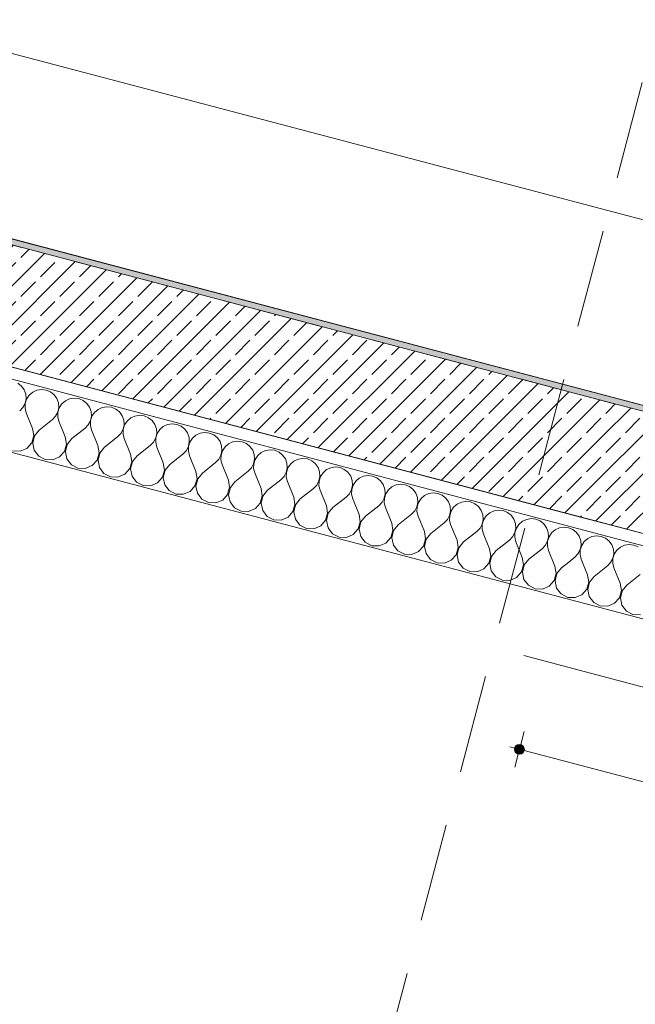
# Model space of a CAD drawing. Header units: millimetres. Extents: x -176817 to 18864955, y -12996033 to 201123.
# Tile 155 of 256: x 178856 to 180419, y -14543 to -12043. Entities that reach past the tile are written whole.
import ezdxf
from ezdxf.enums import TextEntityAlignment as Align

# ---------------------------------------------------------------- set-up
doc = ezdxf.new("R2010")
doc.units = ezdxf.units.MM
doc.header["$MEASUREMENT"] = 0
doc.linetypes.add('Przerywana długa', pattern=[390, 250, -140])
for name, color, linetype in [('210-A Strefy', 7, 'Continuous'), ('213-A Wymiarowanie wewnętrzne', 7, 'Continuous'), ('231-A Ściany zewnętrzne', 7, 'Continuous'), ('292-PPOŻ - Linie', 7, 'Continuous'), ('410-K Osie', 7, 'Continuous'), ('460-K Stropy', 7, 'Continuous'), ('Metryczki pomieszczeń Archicada', 7, 'Continuous')]:
    doc.layers.add(name, color=color, linetype=linetype)
doc.styles.add('STYL_AUTOMATYCZNY_1', font='txt')
doc.styles.add('STYL_AUTOMATYCZNY_4', font='arial.ttf')
doc.styles.add('STYL_AUTOMATYCZNY_8', font='ARIALN.TTF')
doc.linetypes.add('PPOŻ EI 60', pattern='A,0,[1,TKI_PWY_A_AR_PAB_RZ_KN02_03_04_ Poziom +1 - fragment A1.Shx,S=15.873016,R=0,X=0,Y=0],-2020,0', length=2020)
doc.dimstyles.new('STYL_AUTOMATYCZNY__1', dxfattribs={"dimtxt": 64.999998, "dimasz": 47.5, "dimexe": 0.18, "dimexo": 0.0625, "dimgap": 0, "dimtad": 1, "dimdec": 1, "dimlfac": 0.1, "dimzin": 0, "dimdsep": 46, "dimtxsty": 'STYL_AUTOMATYCZNY_4', "dimblk": 'ARROWHEAD_11', "dimblk1": 'ARROWHEAD_11', "dimblk2": 'ARROWHEAD_11', "dimcen": 0.09, "dimclrd": 5, "dimclre": 5, "dimclrt": 5, "dimazin": 0, "dimtfac": 1, "dimtdec": 4, "dimtmove": 0, "dimatfit": 3, "dimfxl": 0, "dimtolj": 1, "dimtzin": 0, "dimarcsym": 0})
doc.dimstyles.new('STYL_AUTOMATYCZNY__3', dxfattribs={"dimtxt": 64.999998, "dimasz": 47.5, "dimexe": 0.18, "dimexo": 0.0625, "dimgap": 0, "dimtad": 1, "dimdec": 1, "dimlfac": 0.1, "dimzin": 0, "dimdsep": 46, "dimtxsty": 'STYL_AUTOMATYCZNY_4', "dimblk": 'ARROWHEAD_11', "dimblk1": 'ARROWHEAD_11', "dimblk2": 'ARROWHEAD_11', "dimcen": 0.09, "dimclrd": 30, "dimclre": 30, "dimclrt": 30, "dimazin": 0, "dimtfac": 1, "dimtdec": 4, "dimtmove": 0, "dimatfit": 3, "dimfxl": 0, "dimtolj": 1, "dimtzin": 0, "dimarcsym": 0})
pattern_1 = [(45, (0, 0), (-49.497475, 49.497475), []), (45, (-24.75, 24.75), (-49.497475, 49.497475), [52.5, -17.5])]

# ---------------------------------------------------------------- blocks, each defined once
blk = doc.blocks.new('Strop_10_2', base_point=(162764.6, -8683.8))
at = {"layer": '460-K Stropy', "color": 255, "linetype": 'Continuous', "lineweight": 0, "flags": 128}
blk.add_lwpolyline([(162764.6, -8683.8), (182194.5, -13810.9), (186627.6, 2989.1), (167197.7, 8116.1), (167169.6, 8009.8), (164703.7, -1335.4)], close=True, dxfattribs=at)
blk = doc.blocks.new('Zaplecze_1.19_9_2', base_point=(179928.2, -11588.1))
at = {"layer": '210-A Strefy', "color": 7, "linetype": 'Continuous', "lineweight": 0, "flags": 128}
blk.add_lwpolyline([(173461.6, -11180.7), (181970.3, -13425.9), (182706.5, -10636.2), (176359.5, -8961.4), (176212.8, -9517.5), (174051, -8947.1)], close=True, dxfattribs=at)
at = {"layer": 'Metryczki pomieszczeń Archicada', "color": 7, "lineweight": 0, "insert": (179661.2, -11627.7), "char_height": 75, "attachment_point": 1, "rotation": 345.218, "style": 'STYL_AUTOMATYCZNY_1'}
blk.add_mtext('\\A1;{\\pql;\\pt0,250;\\fOpen Sans|b0|i0|c0|p0;\\W1.000000;A: 24,1\\fOpen Sans|b0|i0|c0|p0;\\W1.000000;\\A1{\\H.66x;\\S^  ;}\\fOpen Sans|b0|i0|c0|p0;\\W1.000000; m\\fOpen Sans|b0|i0|c0|p0;\\W1.000000;\\A1{\\H.66x;\\S2^  ;}}', dxfattribs=at)
blk = doc.blocks.new('*X1053')
at = {"layer": '231-A Ściany zewnętrzne', "color": 7, "linetype": 'Continuous', "lineweight": 0}
for p, q in [((180276.5, -13354.7), (180269.7, -13345.1)), ((180320.6, -13353.6), (180308.9, -13355.4)), ((180332.3, -13355), (180320.6, -13353.6)), ((180280.5, -13365.8), (180276.5, -13354.7)), ((180278.8, -13389.1), (180281.3, -13377.6)), ((180282.7, -13378), (180279.2, -13389.2)), ((180281.3, -13377.6), (180280.5, -13365.8)), ((180289.2, -13368.1), (180282.7, -13378)), ((180298.2, -13360.4), (180289.2, -13368.1)), ((180308.9, -13355.4), (180298.2, -13360.4)), ((180343.3, -13359.5), (180332.3, -13355)), ((180352.5, -13366.9), (180343.3, -13359.5)), ((180359.4, -13376.5), (180352.5, -13366.9)), ((180363.4, -13387.7), (180359.4, -13376.5)), ((180391.8, -13377.3), (180381.1, -13382.2)), ((180403.5, -13375.4), (180391.8, -13377.3)), ((180415.2, -13376.8), (180403.5, -13375.4)), ((180426.1, -13381.4), (180415.2, -13376.8)), ((180265.1, -13408.1), (180273.3, -13399.6)), ((180273.3, -13399.6), (180278.8, -13389.1)), ((180279.2, -13389.2), (180278.8, -13401.1)), ((180278.8, -13401.1), (180281.7, -13412.5)), ((180361.7, -13411), (180364.2, -13399.5)), ((180365.6, -13399.8), (180362, -13411.1)), ((180364.2, -13399.5), (180363.4, -13387.7)), ((180372.1, -13390), (180365.6, -13399.8)), ((180381.1, -13382.2), (180372.1, -13390)), ((180249.9, -13420.2), (180265.1, -13408.1)), ((180297.8, -13452.2), (180281.7, -13412.5)), ((180348, -13430), (180356.2, -13421.5)), ((180356.2, -13421.5), (180361.7, -13411)), ((180362, -13411.1), (180361.7, -13422.9)), ((180361.7, -13422.9), (180364.6, -13434.4)), ((180300.9, -13470.8), (180297.8, -13452.2)), ((180314.4, -13456.6), (180348, -13430)), ((180380.7, -13474.1), (180364.6, -13434.4)), ((180397.3, -13478.5), (180430.9, -13451.9)), ((180295.7, -13488.9), (180300.9, -13470.8)), ((180302.6, -13471.2), (180298.1, -13489.5)), ((180314.4, -13456.6), (180302.6, -13471.2)), ((180383.8, -13492.7), (180380.7, -13474.1)), ((180397.3, -13478.5), (180385.4, -13493.1)), ((180229, -13499.2), (180230.5, -13501.1)), ((180230.5, -13501.1), (180247.2, -13509.8)), ((180266, -13510.5), (180283.3, -13503)), ((180283.3, -13503), (180295.7, -13488.9)), ((180298.1, -13489.5), (180302, -13508)), ((180378.6, -13510.8), (180383.8, -13492.7)), ((180385.4, -13493.1), (180381, -13511.4)), ((180247.2, -13509.8), (180266, -13510.5)), ((180302, -13508), (180313.3, -13523)), ((180313.3, -13523), (180330, -13531.7)), ((180348.9, -13532.3), (180366.2, -13524.9)), ((180366.2, -13524.9), (180378.6, -13510.8)), ((180381, -13511.4), (180384.9, -13529.8)), ((180330, -13531.7), (180348.9, -13532.3)), ((180384.9, -13529.8), (180396.2, -13544.8)), ((180396.2, -13544.8), (180412.9, -13553.5)), ((180412.9, -13553.5), (180431.7, -13554.2))]:
    blk.add_line(p, q, dxfattribs=at)
blk = doc.blocks.new('Ściana_78_2', base_point=(180318.3, -13160.7))
at = {"layer": '231-A Ściany zewnętrzne', "linetype": 'Continuous', "lineweight": 0, "true_color": 0x000000}
blk.add_hatch(color=18, dxfattribs=at).paths.add_polyline_path([(181984.8, -13429.8), (180360.4, -13001.1), (180356.6, -13015.6), (181981, -13444.3)])
h = blk.add_hatch(dxfattribs=at)
h.set_pattern_fill('Beton_zbrojony_0002', color=18, style=0, pattern_type=2)
h.set_pattern_definition(pattern_1)
h.paths.add_polyline_path([(180280.1, -13305.7), (182213.9, -13816), (182290.4, -13525.9), (180356.6, -13015.6)])
at = {"layer": '231-A Ściany zewnętrzne', "color": 7, "linetype": 'Continuous', "lineweight": 0}
for p, q in [((181981, -13444.3), (180356.6, -13015.6)), ((180280.1, -13305.7), (182213.9, -13816)), ((180272.4, -13334.7), (182206.2, -13845))]:
    blk.add_line(p, q, dxfattribs=at)
at = {"layer": '231-A Ściany zewnętrzne', "color": 7, "linetype": 'Continuous', "lineweight": 0, "flags": 128}
for points in [[(181984.8, -13429.8), (180360.4, -13001.1)], [(180226.5, -13508.8), (182030.2, -13984.7)]]:
    blk.add_lwpolyline(points, dxfattribs=at)
at = {"layer": '231-A Ściany zewnętrzne', "color": 7, "lineweight": 0}
blk.add_blockref('*X1053', (0, 0), dxfattribs=at)
blk = doc.blocks.new('*X1068')
at = {"layer": '231-A Ściany zewnętrzne', "color": 7, "linetype": 'Continuous', "lineweight": 0}
for p, q in [((178860.7, -12973.3), (178851.5, -12965.9)), ((178867.6, -12982.9), (178860.7, -12973.3)), ((178871.6, -12994), (178867.6, -12982.9)), ((178872.4, -13005.8), (178871.6, -12994)), ((178880.3, -12996.3), (178873.8, -13006.2)), ((178889.3, -12988.6), (178880.3, -12996.3)), ((178900, -12983.6), (178889.3, -12988.6)), ((178911.7, -12981.8), (178900, -12983.6)), ((178923.4, -12983.2), (178911.7, -12981.8)), ((178934.3, -12987.8), (178923.4, -12983.2)), ((178943.6, -12995.1), (178934.3, -12987.8)), ((178950.5, -13004.7), (178943.6, -12995.1)), ((178994.6, -13003.6), (178982.9, -13005.5)), ((179006.3, -13005.1), (178994.6, -13003.6)), ((178856.2, -13036.4), (178864.4, -13027.8)), ((178864.4, -13027.8), (178869.9, -13017.4)), ((178869.9, -13017.4), (178872.4, -13005.8)), ((178870.2, -13017.5), (178869.9, -13029.3)), ((178873.8, -13006.2), (178870.2, -13017.5)), ((178954.5, -13015.9), (178950.5, -13004.7)), ((178952.8, -13039.2), (178955.2, -13027.7)), ((178956.7, -13028.1), (178953.1, -13039.3)), ((178955.2, -13027.7), (178954.5, -13015.9)), ((178963.2, -13018.2), (178956.7, -13028.1)), ((178972.2, -13010.5), (178963.2, -13018.2)), ((178982.9, -13005.5), (178972.2, -13010.5)), ((179017.2, -13009.6), (179006.3, -13005.1)), ((179026.5, -13017), (179017.2, -13009.6)), ((179033.3, -13026.6), (179026.5, -13017)), ((179037.3, -13037.7), (179033.3, -13026.6)), ((179065.8, -13027.4), (179055, -13032.3)), ((179077.4, -13025.5), (179065.8, -13027.4)), ((179089.2, -13026.9), (179077.4, -13025.5)), ((179100.1, -13031.5), (179089.2, -13026.9)), ((178869.9, -13029.3), (178872.8, -13040.7)), ((178888.9, -13080.5), (178872.8, -13040.7)), ((178939.1, -13058.2), (178947.3, -13049.7)), ((178947.3, -13049.7), (178952.8, -13039.2)), ((178953.1, -13039.3), (178952.8, -13051.1)), ((178952.8, -13051.1), (178955.7, -13062.6)), ((179035.7, -13061.1), (179038.1, -13049.5)), ((179039.6, -13049.9), (179036, -13061.2)), ((179038.1, -13049.5), (179037.3, -13037.7)), ((179046.1, -13040.1), (179039.6, -13049.9)), ((179055, -13032.3), (179046.1, -13040.1)), ((179109.3, -13038.9), (179100.1, -13031.5)), ((179116.2, -13048.5), (179109.3, -13038.9)), ((179120.2, -13059.6), (179116.2, -13048.5)), ((179148.6, -13049.2), (179137.9, -13054.2)), ((179160.3, -13047.4), (179148.6, -13049.2)), ((179172.1, -13048.8), (179160.3, -13047.4)), ((179183, -13053.4), (179172.1, -13048.8)), ((179192.2, -13060.7), (179183, -13053.4)), ((178905.5, -13084.8), (178939.1, -13058.2)), ((178971.8, -13102.3), (178955.7, -13062.6)), ((179022, -13080.1), (179030.1, -13071.6)), ((179030.1, -13071.6), (179035.7, -13061.1)), ((179036, -13061.2), (179035.6, -13073)), ((179035.6, -13073), (179038.5, -13084.5)), ((179118.5, -13083), (179121, -13071.4)), ((179122.4, -13071.8), (179118.9, -13083.1)), ((179121, -13071.4), (179120.2, -13059.6)), ((179129, -13061.9), (179122.4, -13071.8)), ((179137.9, -13054.2), (179129, -13061.9)), ((179199.1, -13070.4), (179192.2, -13060.7)), ((179203.1, -13081.5), (179199.1, -13070.4)), ((179220.8, -13076.1), (179211.8, -13083.8)), ((179231.5, -13071.1), (179220.8, -13076.1)), ((179243.2, -13069.3), (179231.5, -13071.1)), ((179254.9, -13070.7), (179243.2, -13069.3)), ((179265.8, -13075.2), (179254.9, -13070.7)), ((179275.1, -13082.6), (179265.8, -13075.2)), ((178886.8, -13117.1), (178892, -13099)), ((178892, -13099), (178888.9, -13080.5)), ((178893.6, -13099.5), (178889.2, -13117.8)), ((178905.5, -13084.8), (178893.6, -13099.5)), ((178974.9, -13120.9), (178971.8, -13102.3)), ((178988.4, -13106.7), (179022, -13080.1)), ((179054.7, -13124.2), (179038.5, -13084.5)), ((179071.2, -13128.6), (179104.8, -13102)), ((179104.8, -13102), (179113, -13093.4)), ((179113, -13093.4), (179118.5, -13083)), ((179118.9, -13083.1), (179118.5, -13094.9)), ((179118.5, -13094.9), (179121.4, -13106.3)), ((179201.4, -13104.8), (179203.9, -13093.3)), ((179205.3, -13093.7), (179201.8, -13104.9)), ((179203.9, -13093.3), (179203.1, -13081.5)), ((179211.8, -13083.8), (179205.3, -13093.7)), ((179282, -13092.2), (179275.1, -13082.6)), ((179286, -13103.4), (179282, -13092.2)), ((179286.8, -13115.1), (179286, -13103.4)), ((179303.7, -13097.9), (179294.7, -13105.7)), ((179314.4, -13093), (179303.7, -13097.9)), ((179326.1, -13091.1), (179314.4, -13093)), ((179337.8, -13092.5), (179326.1, -13091.1)), ((179348.7, -13097.1), (179337.8, -13092.5)), ((179358, -13104.5), (179348.7, -13097.1)), ((178874.4, -13131.3), (178886.8, -13117.1)), ((178889.2, -13117.8), (178893.1, -13136.2)), ((178969.7, -13139), (178974.9, -13120.9)), ((178976.5, -13121.3), (178972.1, -13139.6)), ((178988.4, -13106.7), (178976.5, -13121.3)), ((179057.7, -13142.8), (179054.7, -13124.2)), ((179071.2, -13128.6), (179059.4, -13143.2)), ((179137.5, -13146.1), (179121.4, -13106.3)), ((179154.1, -13150.4), (179187.7, -13123.8)), ((179187.7, -13123.8), (179195.9, -13115.3)), ((179195.9, -13115.3), (179201.4, -13104.8)), ((179201.8, -13104.9), (179201.4, -13116.8)), ((179201.4, -13116.8), (179204.3, -13128.2)), ((179220.4, -13167.9), (179204.3, -13128.2)), ((179278.8, -13137.2), (179284.3, -13126.7)), ((179284.3, -13126.7), (179286.8, -13115.1)), ((179284.6, -13126.8), (179284.3, -13138.6)), ((179288.2, -13115.5), (179284.6, -13126.8)), ((179294.7, -13105.7), (179288.2, -13115.5)), ((179364.9, -13114.1), (179358, -13104.5)), ((179368.8, -13125.2), (179364.9, -13114.1)), ((179369.6, -13137), (179368.8, -13125.2)), ((179377.6, -13127.5), (179371.1, -13137.4)), ((179386.6, -13119.8), (179377.6, -13127.5)), ((179397.3, -13114.8), (179386.6, -13119.8)), ((179409, -13113), (179397.3, -13114.8)), ((179420.7, -13114.4), (179409, -13113)), ((179431.6, -13119), (179420.7, -13114.4)), ((179440.8, -13126.3), (179431.6, -13119)), ((179447.7, -13136), (179440.8, -13126.3)), ((178838.3, -13138), (178857.1, -13138.7)), ((178857.1, -13138.7), (178874.4, -13131.3)), ((178893.1, -13136.2), (178904.4, -13151.2)), ((178904.4, -13151.2), (178921.1, -13159.9)), ((178939.9, -13160.6), (178957.2, -13153.1)), ((178957.2, -13153.1), (178969.7, -13139)), ((178972.1, -13139.6), (178975.9, -13158.1)), ((179052.6, -13160.9), (179057.7, -13142.8)), ((179059.4, -13143.2), (179055, -13161.5)), ((179140.6, -13164.6), (179137.5, -13146.1)), ((179154.1, -13150.4), (179142.3, -13165.1)), ((179237, -13172.3), (179270.6, -13145.7)), ((179270.6, -13145.7), (179278.8, -13137.2)), ((179284.3, -13138.6), (179287.2, -13150.1)), ((179303.3, -13189.8), (179287.2, -13150.1)), ((179361.6, -13159), (179367.2, -13148.6)), ((179367.2, -13148.6), (179369.6, -13137)), ((179367.5, -13148.7), (179367.2, -13160.5)), ((179371.1, -13137.4), (179367.5, -13148.7)), ((179451.7, -13147.1), (179447.7, -13136)), ((179452.5, -13158.9), (179451.7, -13147.1)), ((179460.5, -13149.4), (179454, -13159.3)), ((179469.4, -13141.7), (179460.5, -13149.4)), ((179480.2, -13136.7), (179469.4, -13141.7)), ((179491.8, -13134.9), (179480.2, -13136.7)), ((179503.6, -13136.3), (179491.8, -13134.9)), ((179514.5, -13140.8), (179503.6, -13136.3)), ((179523.7, -13148.2), (179514.5, -13140.8)), ((179530.6, -13157.8), (179523.7, -13148.2)), ((178921.1, -13159.9), (178939.9, -13160.6)), ((178975.9, -13158.1), (178987.3, -13173.1)), ((178987.3, -13173.1), (179004, -13181.7)), ((179022.8, -13182.4), (179040.1, -13175)), ((179040.1, -13175), (179052.6, -13160.9)), ((179055, -13161.5), (179058.8, -13179.9)), ((179135.4, -13182.7), (179140.6, -13164.6)), ((179142.3, -13165.1), (179137.8, -13183.4)), ((179223.5, -13186.5), (179220.4, -13167.9)), ((179237, -13172.3), (179225.1, -13186.9)), ((179319.9, -13194.2), (179353.5, -13167.6)), ((179353.5, -13167.6), (179361.6, -13159)), ((179367.2, -13160.5), (179370.1, -13172)), ((179386.2, -13211.7), (179370.1, -13172)), ((179444.5, -13180.9), (179450.1, -13170.5)), ((179450.4, -13170.5), (179450, -13182.4)), ((179450.1, -13170.5), (179452.5, -13158.9)), ((179454, -13159.3), (179450.4, -13170.5)), ((179534.6, -13169), (179530.6, -13157.8)), ((179535.4, -13180.8), (179534.6, -13169)), ((179543.3, -13171.3), (179536.8, -13181.1)), ((179552.3, -13163.6), (179543.3, -13171.3)), ((179563, -13158.6), (179552.3, -13163.6)), ((179574.7, -13156.7), (179563, -13158.6)), ((179586.5, -13158.1), (179574.7, -13156.7)), ((179597.4, -13162.7), (179586.5, -13158.1)), ((179606.6, -13170.1), (179597.4, -13162.7)), ((179613.5, -13179.7), (179606.6, -13170.1)), ((179657.6, -13178.6), (179645.9, -13180.5)), ((179669.3, -13180), (179657.6, -13178.6)), ((179004, -13181.7), (179022.8, -13182.4)), ((179058.8, -13179.9), (179070.2, -13194.9)), ((179070.2, -13194.9), (179086.9, -13203.6)), ((179086.9, -13203.6), (179105.7, -13204.3)), ((179105.7, -13204.3), (179123, -13196.9)), ((179123, -13196.9), (179135.4, -13182.7)), ((179137.8, -13183.4), (179141.7, -13201.8)), ((179141.7, -13201.8), (179153.1, -13216.8)), ((179218.3, -13204.6), (179223.5, -13186.5)), ((179225.1, -13186.9), (179220.7, -13205.2)), ((179306.4, -13208.4), (179303.3, -13189.8)), ((179319.9, -13194.2), (179308, -13208.8)), ((179402.7, -13216), (179436.4, -13189.5)), ((179436.4, -13189.5), (179444.5, -13180.9)), ((179450, -13182.4), (179452.9, -13193.8)), ((179469, -13233.5), (179452.9, -13193.8)), ((179519.2, -13211.3), (179527.4, -13202.8)), ((179527.4, -13202.8), (179532.9, -13192.3)), ((179532.9, -13192.3), (179535.4, -13180.8)), ((179533.3, -13192.4), (179532.9, -13204.2)), ((179536.8, -13181.1), (179533.3, -13192.4)), ((179617.5, -13190.8), (179613.5, -13179.7)), ((179615.8, -13214.2), (179618.3, -13202.6)), ((179619.7, -13203), (179616.1, -13214.3)), ((179618.3, -13202.6), (179617.5, -13190.8)), ((179626.2, -13193.1), (179619.7, -13203)), ((179635.2, -13185.4), (179626.2, -13193.1)), ((179645.9, -13180.5), (179635.2, -13185.4)), ((179680.2, -13184.6), (179669.3, -13180)), ((179689.5, -13191.9), (179680.2, -13184.6)), ((179696.4, -13201.6), (179689.5, -13191.9)), ((179700.3, -13212.7), (179696.4, -13201.6)), ((179728.8, -13202.3), (179718.1, -13207.3)), ((179740.5, -13200.5), (179728.8, -13202.3)), ((179752.2, -13201.9), (179740.5, -13200.5)), ((179763.1, -13206.4), (179752.2, -13201.9)), ((179153.1, -13216.8), (179169.8, -13225.5)), ((179169.8, -13225.5), (179188.6, -13226.2)), ((179188.6, -13226.2), (179205.9, -13218.7)), ((179205.9, -13218.7), (179218.3, -13204.6)), ((179220.7, -13205.2), (179224.6, -13223.7)), ((179224.6, -13223.7), (179235.9, -13238.7)), ((179288.7, -13240.6), (179301.2, -13226.5)), ((179301.2, -13226.5), (179306.4, -13208.4)), ((179308, -13208.8), (179303.6, -13227.1)), ((179303.6, -13227.1), (179307.4, -13245.5)), ((179389.2, -13230.2), (179386.2, -13211.7)), ((179402.7, -13216), (179390.9, -13230.7)), ((179485.6, -13237.9), (179519.2, -13211.3)), ((179532.9, -13204.2), (179535.8, -13215.7)), ((179551.9, -13255.4), (179535.8, -13215.7)), ((179602.1, -13233.2), (179610.3, -13224.6)), ((179610.3, -13224.6), (179615.8, -13214.2)), ((179616.1, -13214.3), (179615.8, -13226.1)), ((179615.8, -13226.1), (179618.7, -13237.6)), ((179698.7, -13236.1), (179701.1, -13224.5)), ((179702.6, -13224.9), (179699, -13236.2)), ((179701.1, -13224.5), (179700.3, -13212.7)), ((179709.1, -13215), (179702.6, -13224.9)), ((179718.1, -13207.3), (179709.1, -13215)), ((179772.4, -13213.8), (179763.1, -13206.4)), ((179779.2, -13223.4), (179772.4, -13213.8)), ((179783.2, -13234.6), (179779.2, -13223.4)), ((179811.7, -13224.2), (179800.9, -13229.2)), ((179823.3, -13222.3), (179811.7, -13224.2)), ((179835.1, -13223.7), (179823.3, -13222.3)), ((179846, -13228.3), (179835.1, -13223.7)), ((179855.2, -13235.7), (179846, -13228.3)), ((179235.9, -13238.7), (179252.6, -13247.4)), ((179252.6, -13247.4), (179271.5, -13248)), ((179271.5, -13248), (179288.7, -13240.6)), ((179307.4, -13245.5), (179318.8, -13260.5)), ((179371.6, -13262.5), (179384.1, -13248.3)), ((179384.1, -13248.3), (179389.2, -13230.2)), ((179390.9, -13230.7), (179386.5, -13249)), ((179386.5, -13249), (179390.3, -13267.4)), ((179466.9, -13270.2), (179472.1, -13252.1)), ((179472.1, -13252.1), (179469, -13233.5)), ((179473.8, -13252.5), (179469.4, -13270.8)), ((179485.6, -13237.9), (179473.8, -13252.5)), ((179568.5, -13259.8), (179602.1, -13233.2)), ((179634.8, -13277.3), (179618.7, -13237.6)), ((179685, -13255.1), (179693.2, -13246.5)), ((179693.2, -13246.5), (179698.7, -13236.1)), ((179699, -13236.2), (179698.7, -13248)), ((179698.7, -13248), (179701.6, -13259.4)), ((179781.6, -13257.9), (179784, -13246.4)), ((179785.5, -13246.7), (179781.9, -13258)), ((179784, -13246.4), (179783.2, -13234.6)), ((179792, -13236.9), (179785.5, -13246.7)), ((179800.9, -13229.2), (179792, -13236.9)), ((179862.1, -13245.3), (179855.2, -13235.7)), ((179866.1, -13256.4), (179862.1, -13245.3)), ((179883.8, -13251), (179874.9, -13258.7)), ((179894.5, -13246.1), (179883.8, -13251)), ((179906.2, -13244.2), (179894.5, -13246.1)), ((179918, -13245.6), (179906.2, -13244.2)), ((179928.9, -13250.2), (179918, -13245.6)), ((179938.1, -13257.6), (179928.9, -13250.2)), ((179318.8, -13260.5), (179335.5, -13269.2)), ((179335.5, -13269.2), (179354.3, -13269.9)), ((179354.3, -13269.9), (179371.6, -13262.5)), ((179390.3, -13267.4), (179401.7, -13282.4)), ((179454.5, -13284.3), (179466.9, -13270.2)), ((179469.4, -13270.8), (179473.2, -13289.3)), ((179549.8, -13292.1), (179555, -13274)), ((179555, -13274), (179551.9, -13255.4)), ((179556.7, -13274.4), (179552.2, -13292.7)), ((179568.5, -13259.8), (179556.7, -13274.4)), ((179637.9, -13295.8), (179634.8, -13277.3)), ((179651.4, -13281.7), (179685, -13255.1)), ((179717.7, -13299.1), (179701.6, -13259.4)), ((179734.3, -13303.5), (179767.9, -13276.9)), ((179767.9, -13276.9), (179776, -13268.4)), ((179776, -13268.4), (179781.6, -13257.9)), ((179781.9, -13258), (179781.5, -13269.8)), ((179781.5, -13269.8), (179784.4, -13281.3)), ((179864.4, -13279.8), (179866.9, -13268.2)), ((179868.3, -13268.6), (179864.8, -13279.9)), ((179866.9, -13268.2), (179866.1, -13256.4)), ((179874.9, -13258.7), (179868.3, -13268.6)), ((179945, -13267.2), (179938.1, -13257.6)), ((179949, -13278.3), (179945, -13267.2)), ((179949.8, -13290.1), (179949, -13278.3)), ((179966.7, -13272.9), (179957.7, -13280.6)), ((179977.4, -13267.9), (179966.7, -13272.9)), ((179989.1, -13266.1), (179977.4, -13267.9)), ((180000.8, -13267.5), (179989.1, -13266.1)), ((180011.7, -13272.1), (180000.8, -13267.5)), ((180021, -13279.4), (180011.7, -13272.1)), ((179401.7, -13282.4), (179418.4, -13291.1)), ((179418.4, -13291.1), (179437.2, -13291.8)), ((179437.2, -13291.8), (179454.5, -13284.3)), ((179473.2, -13289.3), (179484.6, -13304.3)), ((179537.4, -13306.2), (179549.8, -13292.1)), ((179552.2, -13292.7), (179556.1, -13311.1)), ((179632.7, -13313.9), (179637.9, -13295.8)), ((179639.5, -13296.3), (179635.1, -13314.6)), ((179651.4, -13281.7), (179639.5, -13296.3)), ((179720.8, -13317.7), (179717.7, -13299.1)), ((179734.3, -13303.5), (179722.4, -13318.2)), ((179800.6, -13321), (179784.4, -13281.3)), ((179817.1, -13325.4), (179850.7, -13298.8)), ((179850.7, -13298.8), (179858.9, -13290.3)), ((179858.9, -13290.3), (179864.4, -13279.8)), ((179864.8, -13279.9), (179864.4, -13291.7)), ((179864.4, -13291.7), (179867.3, -13303.2)), ((179883.4, -13342.9), (179867.3, -13303.2)), ((179941.8, -13312.1), (179947.3, -13301.7)), ((179947.3, -13301.7), (179949.8, -13290.1)), ((179947.7, -13301.8), (179947.3, -13313.6)), ((179951.2, -13290.5), (179947.7, -13301.8)), ((179957.7, -13280.6), (179951.2, -13290.5)), ((180027.9, -13289), (180021, -13279.4)), ((180031.9, -13300.2), (180027.9, -13289)), ((180032.7, -13312), (180031.9, -13300.2)), ((180040.6, -13302.5), (180034.1, -13312.4)), ((180049.6, -13294.8), (180040.6, -13302.5)), ((180060.3, -13289.8), (180049.6, -13294.8)), ((180072, -13287.9), (180060.3, -13289.8)), ((180083.7, -13289.4), (180072, -13287.9)), ((180094.6, -13293.9), (180083.7, -13289.4)), ((180103.9, -13301.3), (180094.6, -13293.9)), ((180110.7, -13310.9), (180103.9, -13301.3)), ((179484.6, -13304.3), (179501.3, -13313)), ((179501.3, -13313), (179520.1, -13313.7)), ((179520.1, -13313.7), (179537.4, -13306.2)), ((179556.1, -13311.1), (179567.4, -13326.1)), ((179567.4, -13326.1), (179584.2, -13334.8)), ((179603, -13335.5), (179620.3, -13328.1)), ((179620.3, -13328.1), (179632.7, -13313.9)), ((179635.1, -13314.6), (179639, -13333)), ((179715.6, -13335.8), (179720.8, -13317.7)), ((179722.4, -13318.2), (179718, -13336.5)), ((179803.6, -13339.6), (179800.6, -13321)), ((179817.1, -13325.4), (179805.3, -13340)), ((179900, -13347.3), (179933.6, -13320.7)), ((179933.6, -13320.7), (179941.8, -13312.1)), ((179947.3, -13313.6), (179950.2, -13325)), ((179966.3, -13364.8), (179950.2, -13325)), ((180024.7, -13334), (180030.2, -13323.5)), ((180030.2, -13323.5), (180032.7, -13312)), ((180030.5, -13323.6), (180030.2, -13335.4)), ((180034.1, -13312.4), (180030.5, -13323.6)), ((180114.7, -13322), (180110.7, -13310.9)), ((180115.5, -13333.8), (180114.7, -13322)), ((180123.5, -13324.4), (180117, -13334.2)), ((180132.4, -13316.6), (180123.5, -13324.4)), ((180143.2, -13311.7), (180132.4, -13316.6)), ((180154.9, -13309.8), (180143.2, -13311.7)), ((180166.6, -13311.2), (180154.9, -13309.8)), ((180177.5, -13315.8), (180166.6, -13311.2)), ((180186.7, -13323.2), (180177.5, -13315.8)), ((180193.6, -13332.8), (180186.7, -13323.2)), ((179584.2, -13334.8), (179603, -13335.5)), ((179639, -13333), (179650.3, -13348)), ((179650.3, -13348), (179667, -13356.7)), ((179685.8, -13357.4), (179703.1, -13349.9)), ((179703.1, -13349.9), (179715.6, -13335.8)), ((179718, -13336.5), (179721.8, -13354.9)), ((179798.4, -13357.7), (179803.6, -13339.6)), ((179805.3, -13340), (179800.9, -13358.3)), ((179886.5, -13361.5), (179883.4, -13342.9)), ((179900, -13347.3), (179888.2, -13361.9)), ((179982.9, -13369.1), (180016.5, -13342.5)), ((180016.5, -13342.5), (180024.7, -13334)), ((180030.2, -13335.4), (180033.1, -13346.9)), ((180049.2, -13386.6), (180033.1, -13346.9)), ((180107.5, -13355.9), (180113.1, -13345.4)), ((180113.1, -13345.4), (180115.5, -13333.8)), ((180113.4, -13345.5), (180113.1, -13357.3)), ((180117, -13334.2), (180113.4, -13345.5)), ((180197.6, -13343.9), (180193.6, -13332.8)), ((180198.4, -13355.7), (180197.6, -13343.9)), ((180206.4, -13346.2), (180199.9, -13356.1)), ((180215.3, -13338.5), (180206.4, -13346.2)), ((180226.1, -13333.5), (180215.3, -13338.5)), ((180237.7, -13331.7), (180226.1, -13333.5)), ((180249.5, -13333.1), (180237.7, -13331.7)), ((180260.4, -13337.7), (180249.5, -13333.1)), ((180269.6, -13345), (180260.4, -13337.7)), ((180269.7, -13345.1), (180269.6, -13345)), ((179667, -13356.7), (179685.8, -13357.4)), ((179721.8, -13354.9), (179733.2, -13369.9)), ((179733.2, -13369.9), (179749.9, -13378.6)), ((179749.9, -13378.6), (179768.7, -13379.3)), ((179768.7, -13379.3), (179786, -13371.8)), ((179786, -13371.8), (179798.4, -13357.7)), ((179800.9, -13358.3), (179804.7, -13376.8)), ((179804.7, -13376.8), (179816.1, -13391.8)), ((179881.3, -13379.6), (179886.5, -13361.5)), ((179888.2, -13361.9), (179883.7, -13380.2)), ((179969.4, -13383.3), (179966.3, -13364.8)), ((179982.9, -13369.1), (179971, -13383.8)), ((180065.8, -13391), (180099.4, -13364.4)), ((180099.4, -13364.4), (180107.5, -13355.9)), ((180113.1, -13357.3), (180115.9, -13368.8)), ((180132.1, -13408.5), (180115.9, -13368.8)), ((180182.3, -13386.3), (180190.4, -13377.7)), ((180190.4, -13377.7), (180195.9, -13367.3)), ((180195.9, -13367.3), (180198.4, -13355.7)), ((180196.3, -13367.4), (180195.9, -13379.2)), ((180199.9, -13356.1), (180196.3, -13367.4)), ((179816.1, -13391.8), (179832.8, -13400.4)), ((179832.8, -13400.4), (179851.6, -13401.1)), ((179851.6, -13401.1), (179868.9, -13393.7)), ((179868.9, -13393.7), (179881.3, -13379.6)), ((179883.7, -13380.2), (179887.6, -13398.6)), ((179887.6, -13398.6), (179899, -13413.6)), ((179951.8, -13415.6), (179964.2, -13401.4)), ((179964.2, -13401.4), (179969.4, -13383.3)), ((179971, -13383.8), (179966.6, -13402.1)), ((179966.6, -13402.1), (179970.5, -13420.5)), ((180052.3, -13405.2), (180049.2, -13386.6)), ((180065.8, -13391), (180053.9, -13405.6)), ((180148.6, -13412.9), (180182.3, -13386.3)), ((180195.9, -13379.2), (180198.8, -13390.7)), ((180214.9, -13430.4), (180198.8, -13390.7)), ((179899, -13413.6), (179915.7, -13422.3)), ((179915.7, -13422.3), (179934.5, -13423)), ((179934.5, -13423), (179951.8, -13415.6)), ((179970.5, -13420.5), (179981.8, -13435.5)), ((180034.6, -13437.4), (180047.1, -13423.3)), ((180047.1, -13423.3), (180052.3, -13405.2)), ((180053.9, -13405.6), (180049.5, -13423.9)), ((180049.5, -13423.9), (180053.3, -13442.4)), ((180130, -13445.2), (180135.1, -13427.1)), ((180135.1, -13427.1), (180132.1, -13408.5)), ((180136.8, -13427.5), (180132.4, -13445.8)), ((180148.6, -13412.9), (180136.8, -13427.5)), ((180231.5, -13434.7), (180249.9, -13420.2)), ((179981.8, -13435.5), (179998.5, -13444.2)), ((179998.5, -13444.2), (180017.4, -13444.9)), ((180017.4, -13444.9), (180034.6, -13437.4)), ((180053.3, -13442.4), (180064.7, -13457.4)), ((180117.5, -13459.3), (180130, -13445.2)), ((180132.4, -13445.8), (180136.2, -13464.2)), ((180212.8, -13467), (180218, -13448.9)), ((180218, -13448.9), (180214.9, -13430.4)), ((180219.7, -13449.4), (180215.3, -13467.7)), ((180231.5, -13434.7), (180219.7, -13449.4)), ((180064.7, -13457.4), (180081.4, -13466)), ((180081.4, -13466), (180100.2, -13466.7)), ((180100.2, -13466.7), (180117.5, -13459.3)), ((180136.2, -13464.2), (180147.6, -13479.2)), ((180200.4, -13481.2), (180212.8, -13467)), ((180215.3, -13467.7), (180219.1, -13486.1)), ((180147.6, -13479.2), (180164.3, -13487.9)), ((180164.3, -13487.9), (180183.1, -13488.6)), ((180183.1, -13488.6), (180200.4, -13481.2)), ((180219.1, -13486.1), (180229, -13499.2))]:
    blk.add_line(p, q, dxfattribs=at)
blk = doc.blocks.new('Ściana_85_2', base_point=(176832.7, -12240.9))
at = {"layer": '231-A Ściany zewnętrzne', "linetype": 'Continuous', "lineweight": 0, "true_color": 0x000000}
h = blk.add_hatch(dxfattribs=at)
h.set_pattern_fill('Beton_zbrojony_0002', color=18, style=0, pattern_type=2)
h.set_pattern_definition(pattern_1)
h.paths.add_polyline_path([(176794.4, -12385.9), (180280.1, -13305.7), (180356.6, -13015.6), (176871, -12095.9)])
blk.add_hatch(color=18, dxfattribs=at).paths.add_polyline_path([(180360.4, -13001.1), (176874.8, -12081.4), (176871, -12095.9), (180356.6, -13015.6)])
at = {"layer": '231-A Ściany zewnętrzne', "color": 7, "linetype": 'Continuous', "lineweight": 0}
for p, q in [((180356.6, -13015.6), (176871, -12095.9)), ((176794.4, -12385.9), (180280.1, -13305.7)), ((176786.8, -12414.9), (180272.4, -13334.7))]:
    blk.add_line(p, q, dxfattribs=at)
at = {"layer": '231-A Ściany zewnętrzne', "color": 7, "linetype": 'Continuous', "lineweight": 0, "flags": 128}
for points in [[(180360.4, -13001.1), (176874.8, -12081.4)], [(177009.9, -12660), (180226.5, -13508.8)]]:
    blk.add_lwpolyline(points, dxfattribs=at)
at = {"layer": '231-A Ściany zewnętrzne', "color": 7, "lineweight": 0}
blk.add_blockref('*X1068', (0, 0), dxfattribs=at)
blk = doc.blocks.new('*D2946')
at = {"layer": '292-PPOŻ - Linie', "linetype": 'Continuous', "lineweight": 0}
for points in [[(180112.3, -13895.9), (180113.3, -13900.7), (180116, -13904.7), (180120, -13907.5), (180124.8, -13908.4), (180129.6, -13907.5), (180133.7, -13904.7), (180136.4, -13900.7), (180137.3, -13895.9), (180136.4, -13891.1), (180133.7, -13887.1), (180129.6, -13884.4), (180124.8, -13883.4), (180120, -13884.4), (180116, -13887.1), (180113.3, -13891.1)], [(182046.7, -14403.9), (182047.7, -14408.7), (182050.4, -14412.8), (182054.4, -14415.5), (182059.2, -14416.4), (182064, -14415.5), (182068.1, -14412.8), (182070.8, -14408.7), (182071.7, -14403.9), (182070.8, -14399.1), (182068.1, -14395.1), (182064, -14392.4), (182059.2, -14391.4), (182054.4, -14392.4), (182050.4, -14395.1), (182047.7, -14399.1)]]:
    blk.add_hatch(color=5, dxfattribs=at).paths.add_polyline_path(points)
at = {"layer": '292-PPOŻ - Linie', "color": 5, "linetype": 'Continuous', "lineweight": 0}
for p, q in [((180128, -13883.8), (180136.7, -13850.6)), ((180100.6, -13889.6), (180112.7, -13892.7)), ((180136.9, -13899.1), (182047.1, -14400.7)), ((180112.9, -13941.2), (180121.6, -13908)), ((182062.4, -14391.8), (182071.1, -14358.6)), ((182047.3, -14449.2), (182056.1, -14416)), ((182071.3, -14407.1), (182083.4, -14410.3))]:
    blk.add_line(p, q, dxfattribs=at)
for centre in [(180124.8, -13895.9), (182059.2, -14403.9)]:
    blk.add_circle(centre, 12.5, dxfattribs=at)
at = {"layer": '292-PPOŻ - Linie', "color": 5, "lineweight": 0, "insert": (181023.4, -14118.4), "char_height": 65, "attachment_point": 7, "rotation": 345.2855, "style": 'STYL_AUTOMATYCZNY_4'}
blk.add_mtext('\\A1;{\\pql;\\fArial|b0|i0|c238|p0;\\W1.000000;200}', dxfattribs=at)
blk = doc.blocks.new('ARROWHEAD_11')
at = {"color": 0, "linetype": 'Continuous', "lineweight": 0}
blk.add_line((0, 0), (-1, 0), dxfattribs=at)
at = {"color": 0, "linetype": 'Continuous', "lineweight": 0, "const_width": 0.25, "flags": 128}
blk.add_lwpolyline([(-0.125, 0, 1), (0.125, 0, 1)], format="xyb", close=True, dxfattribs=at)
blk = doc.blocks.new('*D3179')
at = {"layer": '213-A Wymiarowanie wewnętrzne', "linetype": 'Continuous', "lineweight": 200}
for points in [[(173550.7, -10736.9), (173551.6, -10741.7), (173554.3, -10745.8), (173558.4, -10748.5), (173563.2, -10749.4), (173568, -10748.5), (173572, -10745.8), (173574.7, -10741.7), (173575.7, -10736.9), (173574.7, -10732.2), (173572, -10728.1), (173568, -10725.4), (173563.2, -10724.4), (173558.4, -10725.4), (173554.3, -10728.1), (173551.6, -10732.2)], [(182088.4, -12989.8), (182089.4, -12994.6), (182092.1, -12998.7), (182096.1, -13001.4), (182100.9, -13002.3), (182105.7, -13001.4), (182109.8, -12998.7), (182112.5, -12994.6), (182113.4, -12989.8), (182112.5, -12985), (182109.8, -12981), (182105.7, -12978.3), (182100.9, -12977.3), (182096.1, -12978.3), (182092.1, -12981), (182089.4, -12985)]]:
    blk.add_hatch(color=30, dxfattribs=at).paths.add_polyline_path(points)
at = {"layer": '213-A Wymiarowanie wewnętrzne', "color": 30, "linetype": 'Continuous', "lineweight": 0}
for p, q in [((173566.4, -10724.8), (173575.1, -10691.6)), ((173551.2, -10782.3), (173560, -10749)), ((173575.3, -10740.1), (182088.8, -12986.6))]:
    blk.add_line(p, q, dxfattribs=at)
blk.add_circle((173563.2, -10736.9), 12.5, dxfattribs=at)
at = {"layer": '213-A Wymiarowanie wewnętrzne', "color": 30, "lineweight": 200, "insert": (177763.5, -11831.8), "char_height": 65, "attachment_point": 7, "rotation": 345.218, "style": 'STYL_AUTOMATYCZNY_4'}
blk.add_mtext('\\A1;{\\pql;\\fArial|b0|i0|c238|p0;\\W1.000000;883}', dxfattribs=at)
blk = doc.blocks.new('*D3285')
at = {"layer": '213-A Wymiarowanie wewnętrzne', "linetype": 'Continuous', "lineweight": 200}
for points in [[(181679.4, -10368.5), (181680.4, -10373.3), (181683.1, -10377.4), (181687.2, -10380.1), (181691.9, -10381), (181696.7, -10380.1), (181700.8, -10377.4), (181703.5, -10373.3), (181704.4, -10368.5), (181703.5, -10363.7), (181700.8, -10359.7), (181696.7, -10357), (181691.9, -10356), (181687.2, -10357), (181683.1, -10359.7), (181680.4, -10363.7)], [(180943.3, -13158.2), (180944.3, -13163), (180947, -13167.1), (180951, -13169.8), (180955.8, -13170.7), (180960.6, -13169.8), (180964.6, -13167.1), (180967.3, -13163), (180968.3, -13158.2), (180967.3, -13153.5), (180964.6, -13149.4), (180960.6, -13146.7), (180955.8, -13145.7), (180951, -13146.7), (180947, -13149.4), (180944.3, -13153.5)]]:
    blk.add_hatch(color=30, dxfattribs=at).paths.add_polyline_path(points)
at = {"layer": '213-A Wymiarowanie wewnętrzne', "color": 30, "linetype": 'Continuous', "lineweight": 0}
for p, q in [((181737.3, -10380.5), (181704, -10371.7)), ((180959, -13146.2), (181688.7, -10380.6)), ((180943.7, -13155), (180910.5, -13146.3)), ((180949.4, -13182.4), (180952.6, -13170.3)), ((181001.1, -13170.2), (180967.9, -13161.4))]:
    blk.add_line(p, q, dxfattribs=at)
blk.add_circle((180955.8, -13158.2), 12.5, dxfattribs=at)
at = {"layer": '213-A Wymiarowanie wewnętrzne', "color": 30, "lineweight": 200, "insert": (181282.8, -11867.9), "char_height": 65, "attachment_point": 7, "rotation": 75.218, "style": 'STYL_AUTOMATYCZNY_4'}
blk.add_mtext('\\A1;{\\pql;\\fArial|b0|i0|c238|p0;\\W1.000000;288,5}', dxfattribs=at)
blk = doc.blocks.new('*D3872')
at = {"layer": '213-A Wymiarowanie wewnętrzne', "linetype": 'Continuous', "lineweight": 200}
for points in [[(177844.5, -12356.1), (177845.4, -12360.8), (177848.2, -12364.9), (177852.2, -12367.6), (177857, -12368.6), (177861.8, -12367.6), (177865.8, -12364.9), (177868.5, -12360.8), (177869.5, -12356.1), (177868.5, -12351.3), (177865.8, -12347.2), (177861.8, -12344.5), (177857, -12343.6), (177852.2, -12344.5), (177848.2, -12347.2), (177845.4, -12351.3)], [(177767.9, -12646.1), (177768.9, -12650.9), (177771.6, -12655), (177775.7, -12657.7), (177780.4, -12658.6), (177785.2, -12657.7), (177789.3, -12655), (177792, -12650.9), (177792.9, -12646.1), (177792, -12641.3), (177789.3, -12637.3), (177785.2, -12634.6), (177780.4, -12633.6), (177775.7, -12634.6), (177771.6, -12637.3), (177768.9, -12641.3)]]:
    blk.add_hatch(color=30, dxfattribs=at).paths.add_polyline_path(points)
at = {"layer": '213-A Wymiarowanie wewnętrzne', "color": 30, "linetype": 'Continuous', "lineweight": 0}
for p, q in [((177844.9, -12352.9), (177811.7, -12344.1)), ((177783.6, -12634), (177853.8, -12368.1)), ((177902.3, -12368), (177869.1, -12359.2)), ((177768.4, -12642.9), (177735.1, -12634.2)), ((177825.8, -12658.1), (177792.5, -12649.3)), ((177774.1, -12670.3), (177777.3, -12658.2))]:
    blk.add_line(p, q, dxfattribs=at)
for centre in [(177857, -12356.1), (177780.4, -12646.1)]:
    blk.add_circle(centre, 12.5, dxfattribs=at)
at = {"layer": '213-A Wymiarowanie wewnętrzne', "color": 30, "lineweight": 200, "insert": (177793.5, -12545.7), "char_height": 65, "attachment_point": 7, "rotation": 75.218, "style": 'STYL_AUTOMATYCZNY_4'}
blk.add_mtext('\\A1;{\\pql;\\fArial|b0|i0|c238|p0;\\W1.000000;30}', dxfattribs=at)
blk = doc.blocks.new('Standardowy znacznik osi[636]_2', base_point=(14699.6, 30697))
at = {"layer": '410-K Osie', "color": 5, "linetype": 'Przerywana długa', "lineweight": 0}
blk.add_line((17600.4, 29931.6), (181485.5, -13313.5), dxfattribs=at)
at = {"layer": '410-K Osie', "color": 7, "lineweight": 0, "style": 'STYL_AUTOMATYCZNY_8'}
for tag, p in [('AC_MarkerText_1_0', (14599.8, 30777.3)), ('AC_MarkerText_1_1', (184528, -14062.5))]:
    blk.add_attdef(tag, text='', height=100, rotation=345.218, dxfattribs=at).set_placement(p, align=Align.TOP_CENTER)
blk = doc.blocks.new('Standardowy znacznik osi[647]_2', base_point=(200705.2, 64608.3))
at = {"layer": '410-K Osie', "color": 5, "linetype": 'Przerywana długa', "lineweight": 0}
blk.add_line((199939.7, 61707.6), (178915.1, -17969), dxfattribs=at)
at = {"layer": '410-K Osie', "color": 7, "lineweight": 0, "style": 'STYL_AUTOMATYCZNY_8'}
for tag, p in [('AC_MarkerText_1_0', (200758.1, 64777.9)), ('AC_MarkerText_1_1', (178138.8, -20941.8))]:
    blk.add_attdef(tag, text='', height=100, rotation=345.218, dxfattribs=at).set_placement(p, align=Align.TOP_CENTER)

msp = doc.modelspace()

# ---------------------------------------------------------------- linework, layer by layer
at = {"layer": '210-A Strefy', "color": 252, "linetype": 'Continuous', "lineweight": 0, "flags": 128}
msp.add_lwpolyline([(173461.58, -11180.7), (181970.34, -13425.95), (182706.47, -10636.24), (176359.49, -8961.43), (176212.76, -9517.51), (174050.98, -8947.07)], close=True, dxfattribs=at)
at = {"layer": '292-PPOŻ - Linie', "color": 5, "linetype": 'PPOŻ EI 60', "lineweight": 0}
msp.add_line((180136.02, -13657.74), (182112.82, -14179.37), dxfattribs=at)

# ---------------------------------------------------------------- block references
at = {"layer": '210-A Strefy', "color": 7, "linetype": 'Continuous', "lineweight": 0}
msp.add_blockref('Zaplecze_1.19_9_2', (179928.23, -11588.13), dxfattribs=at)
at = {"layer": '231-A Ściany zewnętrzne', "color": 7, "lineweight": 0}
for name, p in [('Ściana_85_2', (176832.69, -12240.9)), ('Ściana_78_2', (180318.34, -13160.68))]:
    msp.add_blockref(name, p, dxfattribs=at)
at = {"layer": '410-K Osie', "color": 5, "linetype": 'Continuous', "lineweight": 0}
for name, p in [('Standardowy znacznik osi[647]_2', (200705.16, 64608.32)), ('Standardowy znacznik osi[636]_2', (14699.64, 30697.04))]:
    msp.add_blockref(name, p, dxfattribs=at)
at = {"layer": '460-K Stropy', "color": 255, "linetype": 'Continuous', "lineweight": 0}
msp.add_blockref('Strop_10_2', (162764.61, -8683.82), dxfattribs=at)

# ---------------------------------------------------------------- dimensions: what is measured, and where the dimension line sits
at = {"layer": '213-A Wymiarowanie wewnętrzne', "color": 30, "linetype": 'Continuous', "lineweight": 200}
for base, p1, p2, angle, picture, middle, turn in [((181691.93, -10368.53), (181984.84, -13429.77), (178452.09, -9513.62), 75.21803, '*D3285', (181279.2, -11754.34), 75.21803), ((182100.93, -12989.83), (173447.08, -11176.88), (181984.84, -13429.77), 345.21803, '*D3179', (177843.5, -11819.35), 345.21803), ((177856.99, -12356.05), (182213.88, -13815.99), (177856.99, -12356.05), 75.21803, '*D3872', (177774.7, -12489.59), 75.21803)]:
    dim = msp.add_linear_dim(base=base, p1=p1, p2=p2, angle=angle, dimstyle='STYL_AUTOMATYCZNY__3', dxfattribs=at)
    dim.commit()
    dim.dimension.update_dxf_attribs({"geometry": picture, "text_midpoint": middle, "dimtype": 160, "text_rotation": turn})
at = {"layer": '292-PPOŻ - Linie', "color": 5, "linetype": 'Continuous', "lineweight": 0}
dim = msp.add_linear_dim(base=(182059.23, -14403.91), p1=(180226.49, -13508.76), p2=(182160.3, -14019.04), angle=345.28553, dimstyle='STYL_AUTOMATYCZNY__1', dxfattribs=at)
dim.commit()
dim.dimension.update_dxf_attribs({"geometry": '*D2946', "text_midpoint": (181103.42, -14105.86), "dimtype": 160, "text_rotation": 345.28553})

doc.saveas('drawing.dxf')
